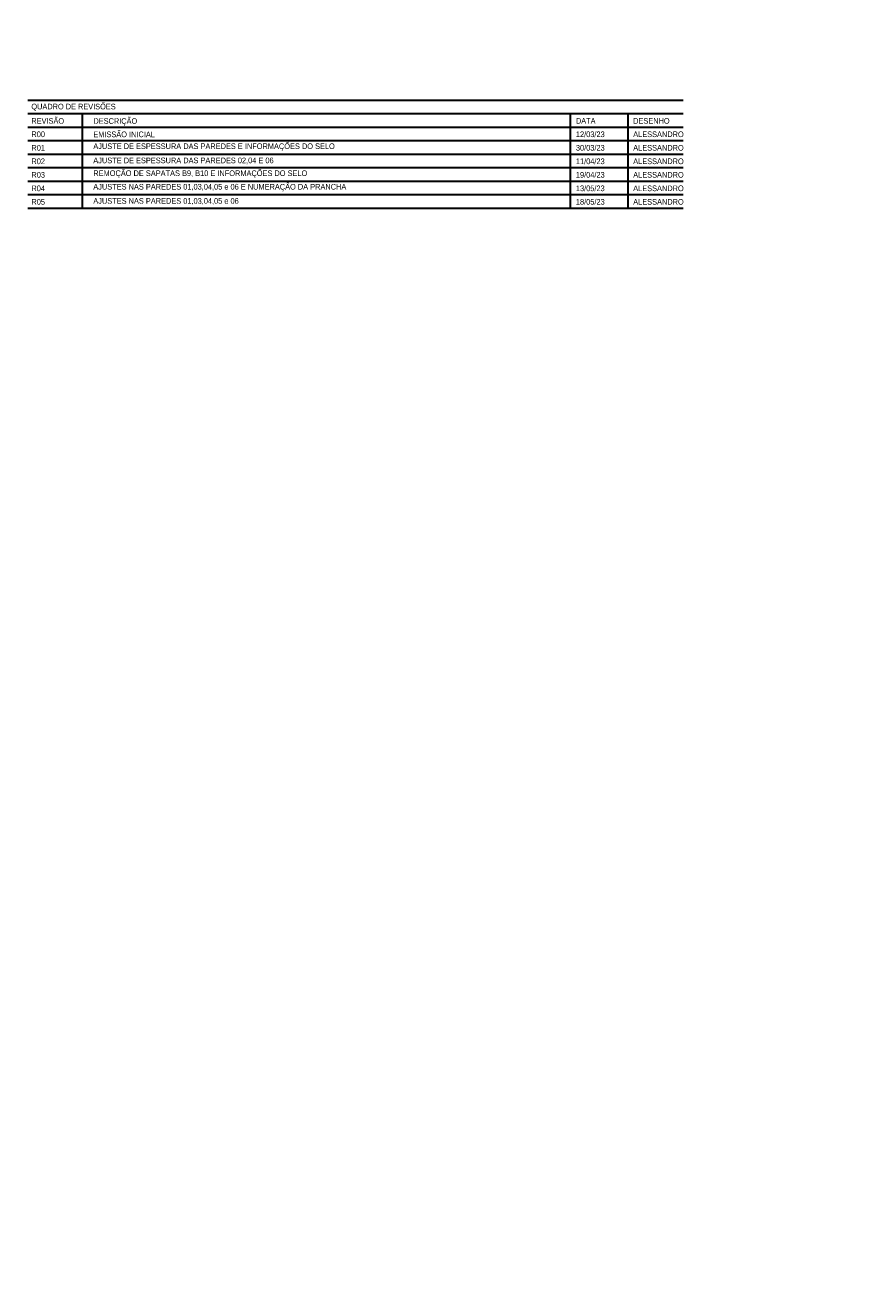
# Model space of a CAD drawing. Header units: millimetres. Extents: x 83 to 471, y -739 to 93.
# Tile 177 of 185: x 195 to 217, y 0 to 32. Entities that reach past the tile are written whole.
import ezdxf
from ezdxf.enums import TextEntityAlignment as Align

# ---------------------------------------------------------------- set-up
doc = ezdxf.new("R2010")
doc.units = ezdxf.units.MM
doc.layers.add('__MAGNUS.Selo', color=7, linetype='Continuous', lineweight=30)
doc.styles.add('Arial Narrow', font='ARIALN.TTF')

msp = doc.modelspace()

# ---------------------------------------------------------------- linework, layer by layer
at = {"layer": '__MAGNUS.Selo'}
for p, q in [((211.64069, 30.51133), (194.66569, 30.51133)), ((211.64069, 30.16166), (194.66569, 30.16166)), ((196.07277, 30.16166), (196.07277, 27.71393)), ((208.70697, 30.16166), (208.70697, 27.71393)), ((210.20697, 30.16166), (210.20697, 27.71393)), ((211.64069, 29.81198), (194.66569, 29.81198)), ((211.64069, 29.46231), (194.66569, 29.46231)), ((211.64069, 29.11263), (194.66569, 29.11263)), ((211.64069, 28.76296), (194.66569, 28.76296)), ((211.64069, 28.41328), (194.66569, 28.41328)), ((211.64069, 28.06361), (194.66569, 28.06361)), ((211.64069, 27.71393), (194.66569, 27.71393))]:
    msp.add_line(p, q, dxfattribs=at)

# ---------------------------------------------------------------- texts
at = {"layer": '__MAGNUS.Selo', "style": 'Arial Narrow'}
for s, p in [('QUADRO DE REVISÕES', (194.75716, 30.42342)), ('REVISÃO', (194.75716, 30.05111)), ('DESCRIÇÃO', (196.36487, 30.04933)), ('DATA', (208.8597, 30.0525)), ('DESENHO', (210.34307, 30.0525))]:
    msp.add_text(s, height=0.1455, dxfattribs=at).set_placement(p, align=Align.TOP_LEFT)
at = {"layer": '__MAGNUS.Selo', "char_height": 0.146, "attachment_point": 7, "style": 'Arial Narrow'}
for s, insert in [('EMISSÃO INICIAL ', (196.36118, 29.55622)), ('AJUSTE DE ESPESSURA DAS PAREDES E INFORMAÇÕES DO SELO', (196.36118, 29.20654)), ('AJUSTE DE ESPESSURA DAS PAREDES 02,04 E 06', (196.36118, 28.85687)), ('REMOÇÃO DE SAPATAS B9, B10 E INFORMAÇÕES DO SELO', (196.36118, 28.50719)), ('AJUSTES NAS PAREDES 01,03,04,05 e 06 E NUMERAÇÃO DA PRANCHA', (196.36118, 28.15752)), ('AJUSTES NAS PAREDES 01,03,04,05 e 06 ', (196.36118, 27.80784))]:
    msp.add_mtext(s, dxfattribs=dict(at, insert=insert))
at = {"layer": '__MAGNUS.Selo', "style": 'Arial Narrow', "width": 1}
for tag, text, p in [('R00', 'R00', (194.75836, 29.63321)), ('12/03/23', '00/00', (208.85956, 29.63321)), ('ALESSANDRO', 'Nome', (210.34331, 29.63321)), ('R01', 'R00', (194.75836, 29.28354)), ('30/03/23', '00/00', (208.85956, 29.28354)), ('ALESSANDRO', 'Nome', (210.34331, 29.28354)), ('R02', 'R00', (194.75836, 28.93386)), ('11/04/23', '00/00', (208.85956, 28.93386)), ('ALESSANDRO', 'Nome', (210.34331, 28.93386)), ('R03', 'R00', (194.75836, 28.58419)), ('19/04/23', '00/00', (208.85956, 28.58419)), ('ALESSANDRO', 'Nome', (210.34331, 28.58419)), ('R04', 'R00', (194.75836, 28.23451)), ('13/05/23', '00/00', (208.85956, 28.23451)), ('ALESSANDRO', 'Nome', (210.34331, 28.23451)), ('R05', 'R00', (194.75836, 27.88484)), ('18/05/23', '00/00', (208.85956, 27.88484)), ('ALESSANDRO', 'Nome', (210.34331, 27.88484))]:
    msp.add_attdef(tag, text=text, height=0.146, dxfattribs=at).set_placement(p, align=Align.MIDDLE_LEFT)

doc.saveas('drawing.dxf')
